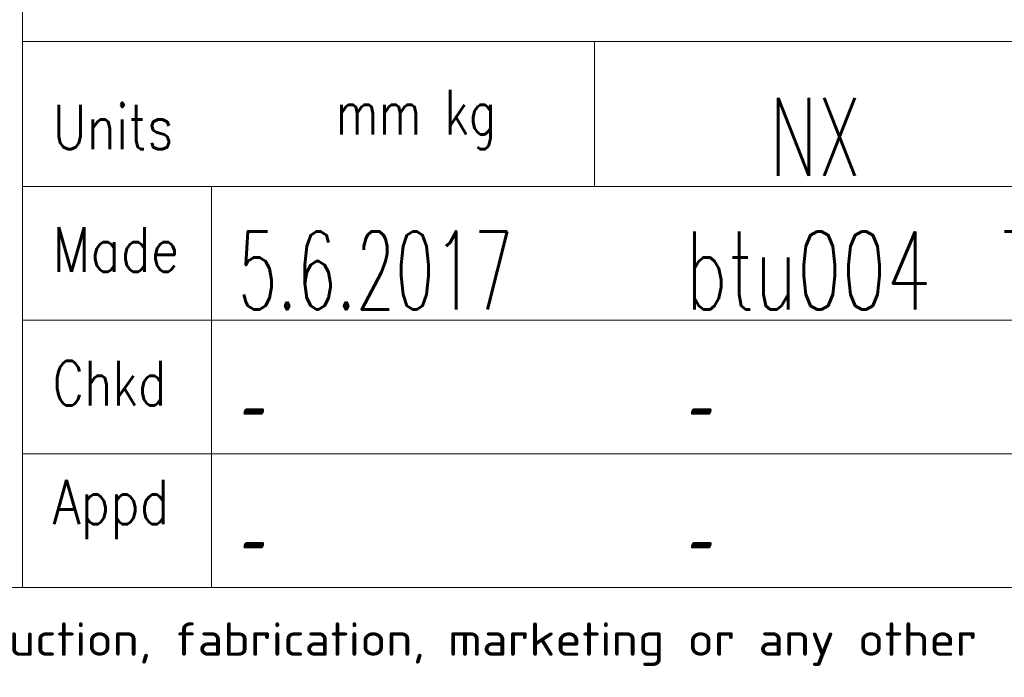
# Model space of a CAD drawing. Header units: inches. Extents: x 0 to 29700, y -16 to 21000.
# Tile 161 of 256: x 20194 to 22405, y 48 to 1524. Entities that reach past the tile are written whole.
import ezdxf

# ---------------------------------------------------------------- set-up
doc = ezdxf.new("R2010")
doc.units = ezdxf.units.IN
doc.layers.add('1', color=7, linetype='Continuous', true_color=0xffffff)
doc.layers.add('210', color=7, linetype='Continuous', true_color=0xffffff)
doc.styles.add('iso-1', font='isocp.shx')
doc.styles.add('latin_extended', font='simplex.shx')

msp = doc.modelspace()

# ---------------------------------------------------------------- linework, layer by layer
at = {"layer": '1', "color": 7, "linetype": 'Continuous', "lineweight": 18}
msp.add_line((20200, 3000), (20200, 250), dxfattribs=at)
at = {"layer": '210', "color": 7, "linetype": 'Continuous', "lineweight": 18}
for p, q in [((20200, 250), (20200, 3000)), ((250, 250), (29450, 250))]:
    msp.add_line(p, q, dxfattribs=at)
at = {"layer": '210', "color": 7, "linetype": 'Continuous', "lineweight": 13}
for p, q in [((20200.02, 1475.002), (24649.764, 1475.002)), ((21485.02, 1475.002), (21485.02, 1150.002)), ((20200.02, 1150.002), (29450.02, 1150.002)), ((20625.034, 1150.002), (20625.032, 250)), ((20200.023, 849.999), (23500.023, 849.999)), ((20200.023, 550.001), (23500.023, 550.001))]:
    msp.add_line(p, q, dxfattribs=at)

# ---------------------------------------------------------------- texts
at = {"layer": '210', "color": 3, "linetype": 'Continuous', "lineweight": 18, "attachment_point": 7, "line_spacing_factor": 0.963855}
for s, insert, char_height, style in [('\\W0.6563;NX', (21877.736, 1173.93), 175, 'latin_extended'), ('\\W0.6681;btu004  Tuori', (21689.197, 873.928), 175, 'latin_extended'), ('\\W0.5881;5.6.2017', (20684.307, 873.928), 175, 'latin_extended'), ('\\W0.6270;\\Q15.000000;-\\Q0;', (20675.032, 585.147), 150, 'iso-1'), ('\\W0.6270;\\Q15.000000;-\\Q0;', (21679.922, 585.147), 150, 'iso-1'), ('\\W0.6270;\\Q15.000000;-\\Q0;', (20675.032, 285.147), 150, 'iso-1'), ('\\W0.6270;\\Q15.000000;-\\Q0;', (21679.922, 285.147), 150, 'iso-1')]:
    msp.add_mtext(s, dxfattribs=dict(at, insert=insert, char_height=char_height, style=style))
at = {"layer": '210', "color": 211, "linetype": 'Continuous', "lineweight": 18, "char_height": 100, "attachment_point": 7, "line_spacing_factor": 0.963855, "style": 'latin_extended'}
for s, insert in [('\\W0.8114;Units', (20267.82, 1233.318)), ('\\W0.7504;mm kg', (20903.731, 1233.318)), ('\\W0.8292;Made', (20267.819, 958.317)), ('\\W0.7846;Chkd', (20267.818, 658.316)), ('\\W0.8158;Appd', (20267.818, 358.317))]:
    msp.add_mtext(s, dxfattribs=dict(at, insert=insert))
at = {"layer": '210', "color": 211, "linetype": 'Continuous', "lineweight": 13, "insert": (9212.46, 73.823), "char_height": 75, "attachment_point": 7, "line_spacing_factor": 0.963855, "style": 'iso-1'}
msp.add_mtext('\\W1.2083;Copyright Wärtsilä. All rights reserved. By taking possession of the drawing the recipient recognizes and honours these rights. Neither the whole nor any part of this drawing may be used in any way for construction, fabrication, marketing or any other', dxfattribs=at)

doc.saveas('drawing.dxf')
